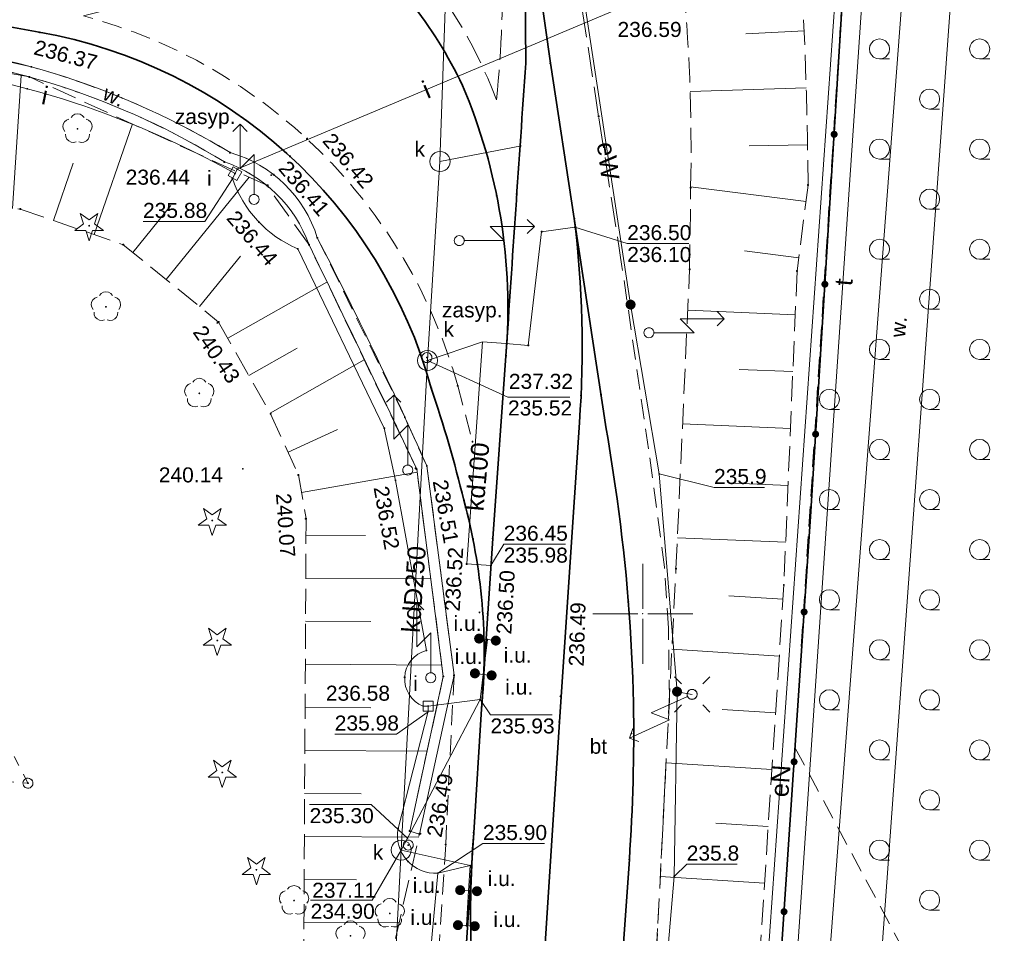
# Model space of a CAD drawing. Header units: metres. Extents: x 6603648 to 6604252, y 5739748 to 5740166.
# Tile 108 of 114: x 6604169 to 6604218, y 5739984 to 5740030. Entities that reach past the tile are written whole.
import ezdxf
from ezdxf.enums import TextEntityAlignment as Align

# ---------------------------------------------------------------- set-up
doc = ezdxf.new("R2010")
doc.units = ezdxf.units.M
doc.header["$PDSIZE"] = 0.75
for name, pattern in [('ARK_LIN', [50, 50, 0]), ('PRZER1-1', [1, 0.5, -0.5]), ('PRZER2-1', [1.5, 1, -0.5]), ('PRZER2_5-1', [1.75, 1.25, -0.5]), ('PRZER3-1', [2, 1.5, -0.5])]:
    doc.linetypes.add(name, pattern=pattern)
doc.layers.get('0').update_dxf_attribs({"linetype": 'CONTINUOUS'})
for name, color, linetype, lineweight, true_color in [('GEPPGD', 7, 'CONTINUOUS', 18, 0x008000), ('GESDZI', 7, 'CONTINUOUS', 18, 0x008000), ('GSLKOG', 7, 'CONTINUOUS', 35, 0x0a0909), ('GSLKOU', 7, 'CONTINUOUS', 18, 0x0a0909), ('GSLTTR', 7, 'CONTINUOUS', 35, 0x0a0909), ('GSPPRB', 7, 'CONTINUOUS', 18, 0x0a0909), ('GSPRDI', 7, 'CONTINUOUS', 18, 0x008000), ('GSPRDL', 7, 'CONTINUOUS', 18, 0x008000), ('GSPWPS', 7, 'CONTINUOUS', 13, 0x0a0909), ('GSPWPS_O', 7, 'CONTINUOUS', 13, 0x0a0909), ('GSSINN', 7, 'CONTINUOUS', 18, 0x0a0909), ('GSSINN_O', 7, 'CONTINUOUS', 18, 0x0a0909), ('GSSLZK', 7, 'CONTINUOUS', 18, 0x0a0909), ('GSSPDR', 7, 'CONTINUOUS', 18, 0x0a0909), ('GSSPDR_O', 7, 'CONTINUOUS', 18, 0x0a0909), ('GSSZSN', 7, 'CONTINUOUS', 18, 0x0a0909), ('GULENN', 1, 'CONTINUOUS', 18, 0xff0000), ('GULENN_O', 1, 'CONTINUOUS', 18, 0xff0000), ('GULEWN', 1, 'CONTINUOUS', 18, 0xff0000), ('GULEWN_O', 1, 'CONTINUOUS', 18, 0xff0000), ('GULIPR', 7, 'CONTINUOUS', 18, 0x0a0909), ('GULIPR_O', 7, 'CONTINUOUS', 18, 0x0a0909), ('GULKDP', 7, 'CONTINUOUS', 18, 0x803300), ('GULKDP_O', 7, 'CONTINUOUS', 18, 0x803300), ('GULTPR', 7, 'CONTINUOUS', 18, 0xff9100), ('GULTPR_O', 7, 'CONTINUOUS', 18, 0xff9100), ('GUPISL', 7, 'CONTINUOUS', 18, 0x0a0909), ('GUPIWZ', 7, 'CONTINUOUS', 18, 0x0a0909), ('GUPIWZ_O', 7, 'CONTINUOUS', 18, 0x0a0909), ('GUPKSD', 7, 'CONTINUOUS', 18, 0x803300), ('GUPKSD_O', 7, 'CONTINUOUS', 18, 0x803300), ('GUPKWZ', 7, 'CONTINUOUS', 18, 0x0a0909), ('GUPKWZ_O', 7, 'CONTINUOUS', 18, 0x0a0909), ('GUSISL', 7, 'CONTINUOUS', 18, 0x0a0909)]:
    doc.layers.add(name, color=color, linetype=linetype, lineweight=lineweight, true_color=true_color)
for name, color, linetype, true_color in [('GUPESH', 1, 'CONTINUOUS', 0xff0000), ('GUPESH_O', 1, 'CONTINUOUS', 0xff0000), ('GUPEUI', 7, 'CONTINUOUS', 0x0a0909), ('GUPISH', 7, 'CONTINUOUS', 0x0a0909), ('GUPISH_O', 7, 'CONTINUOUS', 0x0a0909), ('GUPKSH', 7, 'CONTINUOUS', 0x803300), ('GUPKSH_O', 7, 'CONTINUOUS', 0x803300), ('GUPKUI', 7, 'CONTINUOUS', 0x0a0909), ('GUPKUI_O', 7, 'CONTINUOUS', 0x0a0909), ('GUPZSH', 7, 'CONTINUOUS', 0x0a0909)]:
    doc.layers.add(name, color=color, linetype=linetype, true_color=true_color)
doc.layers.add('PKT_ARK', color=7, linetype='ARK_LIN', lineweight=18)
doc.styles.add('Arial', font='arial.ttf')

# ---------------------------------------------------------------- blocks, each defined once
blk = doc.blocks.new('GSPPRB0')
at = {"color": 0, "lineweight": 18}
blk.add_lwpolyline([(-0.007955, 0.0225), (0.007955, 0.0225), (0.0225, 0.007955), (0.0225, -0.007955), (0.007955, -0.0225), (-0.007955, -0.0225), (-0.0225, -0.007955), (-0.0225, 0.007955)], close=True, dxfattribs=at)
blk = doc.blocks.new('GUPISL1_5')
at = {"color": 0}
for points in [[(3.396745, 1.05234), (3.75, 0.7), (3.396745, 0.34766)], [(0.25, 0), (2.25, 0), (1.55, 0.7), (3.75, 0.7)]]:
    blk.add_lwpolyline(points, dxfattribs=at)
blk.add_lwpolyline([(0.25, 0), (0.241481, -0.064705), (0.216506, -0.125), (0.176777, -0.176777), (0.125, -0.216506), (0.064705, -0.241481), (0, -0.25), (-0.064705, -0.241481), (-0.125, -0.216506), (-0.176777, -0.176777), (-0.216506, -0.125), (-0.241481, -0.064705), (-0.25, 0), (-0.241481, 0.064705), (-0.216506, 0.125), (-0.176777, 0.176777), (-0.125, 0.216506), (-0.064705, 0.241481), (0, 0.25), (0.064705, 0.241481), (0.125, 0.216506), (0.176777, 0.176777), (0.216506, 0.125), (0.241481, 0.064705)], close=True, dxfattribs=at)
blk = doc.blocks.new('GUPISL1_4')
at = {"color": 0}
blk.add_lwpolyline([(0.25, 0), (0.241481, -0.064705), (0.216506, -0.125), (0.176777, -0.176777), (0.125, -0.216506), (0.064705, -0.241481), (0, -0.25), (-0.064705, -0.241481), (-0.125, -0.216506), (-0.176777, -0.176777), (-0.216506, -0.125), (-0.241481, -0.064705), (-0.25, 0), (-0.241481, 0.064705), (-0.216506, 0.125), (-0.176777, 0.176777), (-0.125, 0.216506), (-0.064705, 0.241481), (0, 0.25), (0.064705, 0.241481), (0.125, 0.216506), (0.176777, 0.176777), (0.216506, 0.125), (0.241481, 0.064705)], close=True, dxfattribs=at)
blk = doc.blocks.new('GUPISL1_10')
at = {"color": 0}
for points in [[(-0.883883, 0.883883), (-0.53033, 0.53033)], [(0.883883, 0.883883), (0.53033, 0.53033)], [(-0.883883, -0.883883), (-0.53033, -0.53033)], [(0.883883, -0.883883), (0.53033, -0.53033)]]:
    blk.add_lwpolyline(points, dxfattribs=at)
blk.add_lwpolyline([(0.25, 0), (0.234922, -0.085505), (0.19151, -0.160697), (0.125, -0.216507), (0.064705, -0.241482), (0, -0.25), (-0.064705, -0.241482), (-0.125, -0.216507), (-0.183262, -0.170042), (-0.225242, -0.10847), (-0.247207, -0.03726), (-0.247207, 0.03726), (-0.225242, 0.10847), (-0.183262, 0.170042), (-0.125, 0.216507), (-0.05563, 0.243732), (0.018682, 0.2493), (0.091335, 0.232718), (0.155872, 0.195458), (0.20656, 0.14083), (0.238893, 0.07369)], close=True, dxfattribs=at)
blk = doc.blocks.new('GUPESH1')
blk.add_hatch(color=0).paths.add_polyline_path([(0, 0.045), (-0.011647, 0.043467), (-0.0225, 0.038971), (-0.03182, 0.03182), (-0.038971, 0.0225), (-0.043467, 0.011647), (-0.045, 0), (-0.043467, -0.011647), (-0.038971, -0.0225), (-0.03182, -0.03182), (-0.0225, -0.038971), (-0.011647, -0.043467), (0, -0.045), (0.011647, -0.043467), (0.0225, -0.038971), (0.03182, -0.03182), (0.038971, -0.0225), (0.043467, -0.011647), (0.045, 0), (0.043467, 0.011647), (0.038971, 0.0225), (0.03182, 0.03182), (0.0225, 0.038971), (0.011647, 0.043467)])
blk = doc.blocks.new('GUPEUI1')
blk.add_hatch(color=0).paths.add_polyline_path([(0, 0.25), (-0.064705, 0.241481), (-0.125, 0.216506), (-0.176777, 0.176777), (-0.216506, 0.125), (-0.241481, 0.064705), (-0.25, 0), (-0.241481, -0.064705), (-0.216506, -0.125), (-0.176777, -0.176777), (-0.125, -0.216506), (-0.064705, -0.241481), (0, -0.25), (0.064705, -0.241481), (0.125, -0.216506), (0.176777, -0.176777), (0.216506, -0.125), (0.241481, -0.064705), (0.25, 0), (0.241481, 0.064705), (0.216506, 0.125), (0.176777, 0.176777), (0.125, 0.216506), (0.064705, 0.241481)])
blk = doc.blocks.new('GUPKSD1_1')
at = {"color": 0}
blk.add_lwpolyline([(0.5, 0), (0.482963, -0.12941), (0.433013, -0.25), (0.353553, -0.353553), (0.25, -0.433013), (0.12941, -0.482963), (0, -0.5), (-0.12941, -0.482963), (-0.25, -0.433013), (-0.353553, -0.353553), (-0.433013, -0.25), (-0.482963, -0.12941), (-0.5, 0), (-0.482963, 0.12941), (-0.433013, 0.25), (-0.353553, 0.353553), (-0.25, 0.433013), (-0.12941, 0.482963), (0, 0.5), (0.12941, 0.482963), (0.25, 0.433013), (0.353553, 0.353553), (0.433013, 0.25), (0.482963, 0.12941)], close=True, dxfattribs=at)
blk = doc.blocks.new('GUPKWZ1_1')
at = {"color": 0}
blk.add_lwpolyline([(0.25, 0), (0.241481, -0.064705), (0.216506, -0.125), (0.176777, -0.176777), (0.125, -0.216506), (0.064705, -0.241481), (0, -0.25), (-0.064705, -0.241481), (-0.125, -0.216506), (-0.176777, -0.176777), (-0.216506, -0.125), (-0.241481, -0.064705), (-0.25, 0), (-0.241481, 0.064705), (-0.216506, 0.125), (-0.176777, 0.176777), (-0.125, 0.216506), (-0.064705, 0.241481), (0, 0.25), (0.064705, 0.241481), (0.125, 0.216506), (0.176777, 0.176777), (0.216506, 0.125), (0.241481, 0.064705)], close=True, dxfattribs=at)
blk = doc.blocks.new('GSPRDI1')
blk.add_hatch(color=0).paths.add_polyline_path([(-0.045, 0), (-0.042798, -0.013906), (-0.036406, -0.02645), (-0.02645, -0.036406), (-0.013906, -0.042798), (0, -0.045), (0.013906, -0.042798), (0.02645, -0.036406), (0.036406, -0.02645), (0.042798, -0.013906), (0.045, 0), (0.042798, 0.013906), (0.036406, 0.02645), (0.02645, 0.036406), (0.013906, 0.042798), (0, 0.045), (-0.013906, 0.042798), (-0.02645, 0.036406), (-0.036406, 0.02645), (-0.042798, 0.013906)])
at = {"color": 0}
blk.add_lwpolyline([(0.088531, -0.272471), (-0.231778, -0.713338), (-0.231778, -0.168396), (-0.750048, 0), (-0.231778, 0.168396), (-0.231778, 0.713338), (0.088531, 0.272471), (0.606801, 0.440867), (0.286493, 0), (0.606801, -0.440867)], close=True, dxfattribs=at)
blk = doc.blocks.new('GSPWPS1')
blk.add_hatch(color=0).paths.add_polyline_path([(0, 0.045), (-0.011647, 0.043467), (-0.0225, 0.038971), (-0.03182, 0.03182), (-0.038971, 0.0225), (-0.043467, 0.011647), (-0.045, 0), (-0.043467, -0.011647), (-0.038971, -0.0225), (-0.03182, -0.03182), (-0.0225, -0.038971), (-0.011647, -0.043467), (0, -0.045), (0.011647, -0.043467), (0.0225, -0.038971), (0.03182, -0.03182), (0.038971, -0.0225), (0.043467, -0.011647), (0.045, 0), (0.043467, 0.011647), (0.038971, 0.0225), (0.03182, 0.03182), (0.0225, 0.038971), (0.011647, 0.043467)])
blk = doc.blocks.new('GUPKSH1')
blk.add_hatch(color=0).paths.add_polyline_path([(0, 0.045), (-0.011647, 0.043467), (-0.0225, 0.038971), (-0.03182, 0.03182), (-0.038971, 0.0225), (-0.043467, 0.011647), (-0.045, 0), (-0.043467, -0.011647), (-0.038971, -0.0225), (-0.03182, -0.03182), (-0.0225, -0.038971), (-0.011647, -0.043467), (0, -0.045), (0.011647, -0.043467), (0.0225, -0.038971), (0.03182, -0.03182), (0.038971, -0.0225), (0.043467, -0.011647), (0.045, 0), (0.043467, 0.011647), (0.038971, 0.0225), (0.03182, 0.03182), (0.0225, 0.038971), (0.011647, 0.043467)])
blk = doc.blocks.new('GUPISH1')
blk.add_hatch(color=0).paths.add_polyline_path([(0, 0.045), (-0.011647, 0.043467), (-0.0225, 0.038971), (-0.03182, 0.03182), (-0.038971, 0.0225), (-0.043467, 0.011647), (-0.045, 0), (-0.043467, -0.011647), (-0.038971, -0.0225), (-0.03182, -0.03182), (-0.0225, -0.038971), (-0.011647, -0.043467), (0, -0.045), (0.011647, -0.043467), (0.0225, -0.038971), (0.03182, -0.03182), (0.038971, -0.0225), (0.043467, -0.011647), (0.045, 0), (0.043467, 0.011647), (0.038971, 0.0225), (0.03182, 0.03182), (0.0225, 0.038971), (0.011647, 0.043467)])
blk = doc.blocks.new('GUPIWZ1_2')
at = {"color": 0}
blk.add_lwpolyline([(-0.25, 0.25), (-0.25, -0.25), (0.25, -0.25), (0.25, 0.25)], close=True, dxfattribs=at)
blk = doc.blocks.new('GUPKUI1')
blk.add_hatch(color=0).paths.add_polyline_path([(0, 0.25), (-0.064705, 0.241481), (-0.125, 0.216506), (-0.176777, 0.176777), (-0.216506, 0.125), (-0.241481, 0.064705), (-0.25, 0), (-0.241481, -0.064705), (-0.216506, -0.125), (-0.176777, -0.176777), (-0.125, -0.216506), (-0.064705, -0.241481), (0, -0.25), (0.064705, -0.241481), (0.125, -0.216506), (0.176777, -0.176777), (0.216506, -0.125), (0.241481, -0.064705), (0.25, 0), (0.241481, 0.064705), (0.216506, 0.125), (0.176777, 0.176777), (0.125, 0.216506), (0.064705, 0.241481)])
blk = doc.blocks.new('GEPPGD1_2')
blk.add_hatch(color=0).paths.add_polyline_path([(-0.045, 0), (-0.042798, -0.013906), (-0.036406, -0.02645), (-0.02645, -0.036406), (-0.013906, -0.042798), (0, -0.045), (0.013906, -0.042798), (0.02645, -0.036406), (0.036406, -0.02645), (0.042798, -0.013906), (0.045, 0), (0.042798, 0.013906), (0.036406, 0.02645), (0.02645, 0.036406), (0.013906, 0.042798), (0, 0.045), (-0.013906, 0.042798), (-0.02645, 0.036406), (-0.036406, 0.02645), (-0.042798, 0.013906)])
blk = doc.blocks.new('GUPZSH1')
blk.add_hatch(color=0).paths.add_polyline_path([(0, 0.045), (-0.011647, 0.043467), (-0.0225, 0.038971), (-0.03182, 0.03182), (-0.038971, 0.0225), (-0.043467, 0.011647), (-0.045, 0), (-0.043467, -0.011647), (-0.038971, -0.0225), (-0.03182, -0.03182), (-0.0225, -0.038971), (-0.011647, -0.043467), (0, -0.045), (0.011647, -0.043467), (0.0225, -0.038971), (0.03182, -0.03182), (0.038971, -0.0225), (0.043467, -0.011647), (0.045, 0), (0.043467, 0.011647), (0.038971, 0.0225), (0.03182, 0.03182), (0.0225, 0.038971), (0.011647, 0.043467)])
blk = doc.blocks.new('GSPRDL1')
blk.add_hatch(color=0).paths.add_polyline_path([(-0.045, 0), (-0.042798, -0.013906), (-0.036406, -0.02645), (-0.02645, -0.036406), (-0.013906, -0.042798), (0, -0.045), (0.013906, -0.042798), (0.02645, -0.036406), (0.036406, -0.02645), (0.042798, -0.013906), (0.045, 0), (0.042798, 0.013906), (0.036406, 0.02645), (0.02645, 0.036406), (0.013906, 0.042798), (0, 0.045), (-0.013906, 0.042798), (-0.02645, 0.036406), (-0.036406, 0.02645), (-0.042798, 0.013906)])
at = {"color": 0}
for points in [[(-0.646351, 0.068773), (-0.677512, 0.194901), (-0.663766, 0.324092), (-0.606763, 0.440839), (-0.513345, 0.531129), (-0.394725, 0.584125), (-0.265141, 0.593465)], [(-0.134326, 0.635969), (-0.024001, 0.70458), (0.103115, 0.731429), (0.231763, 0.713292), (0.346501, 0.652348), (0.433559, 0.55591), (0.482485, 0.435555)], [(0.563333, 0.324277), (0.662679, 0.240553), (0.727494, 0.127956), (0.75, 0), (0.727494, -0.127956), (0.662679, -0.240553), (0.563333, -0.324277)], [(-0.265141, -0.593465), (-0.394725, -0.584125), (-0.513345, -0.531129), (-0.606763, -0.440839), (-0.663766, -0.324092), (-0.677512, -0.194901), (-0.646351, -0.068773)], [(0.482485, -0.435555), (0.433559, -0.55591), (0.346501, -0.652348), (0.231763, -0.713292), (0.103115, -0.731429), (-0.024001, -0.70458), (-0.134326, -0.635969)]]:
    blk.add_lwpolyline(points, dxfattribs=at)
blk = doc.blocks.new('GSLKOG2')
blk.add_hatch(color=0).paths.add_polyline_path([(0, 0.175), (-0.045293, 0.169037), (-0.0875, 0.151554), (-0.123744, 0.123744), (-0.151554, 0.0875), (-0.169037, 0.045293), (-0.175, 0), (-0.169037, -0.045293), (-0.151554, -0.0875), (-0.123744, -0.123744), (-0.0875, -0.151554), (-0.045293, -0.169037), (0, -0.175), (0.045293, -0.169037), (0.0875, -0.151554), (0.123744, -0.123744), (0.151554, -0.0875), (0.169037, -0.045293), (0.175, 0), (0.169037, 0.045293), (0.151554, 0.0875), (0.123744, 0.123744), (0.0875, 0.151554), (0.045293, 0.169037)])
blk = doc.blocks.new('GUSISL2_1')
at = {"color": 0}
blk.add_lwpolyline([(0.25, 0), (0.241481, -0.064705), (0.216506, -0.125), (0.176777, -0.176777), (0.125, -0.216506), (0.064705, -0.241481), (0, -0.25), (-0.064705, -0.241481), (-0.125, -0.216506), (-0.176777, -0.176777), (-0.216506, -0.125), (-0.241481, -0.064705), (-0.25, 0), (-0.241481, 0.064705), (-0.216506, 0.125), (-0.176777, 0.176777), (-0.125, 0.216506), (-0.064705, 0.241481), (0, 0.25), (0.064705, 0.241481), (0.125, 0.216506), (0.176777, 0.176777), (0.216506, 0.125), (0.241481, 0.064705)], close=True, dxfattribs=at)
blk = doc.blocks.new('GSSLZK1')
at = {"color": 0}
blk.add_lwpolyline([(0.5, 0), (0.475528, -0.154508), (0.404508, -0.293893), (0.293893, -0.404508), (0.154508, -0.475528), (0, -0.5), (-0.154508, -0.475528), (-0.293893, -0.404508), (-0.404508, -0.293893), (-0.475528, -0.154508), (-0.5, 0), (-0.475528, 0.154508), (-0.404508, 0.293893), (-0.293893, 0.404508), (-0.154508, 0.475528), (0, 0.5), (0.154508, 0.475528), (0.293893, 0.404508), (0.404508, 0.293893), (0.475528, 0.154508)], close=True, dxfattribs=at)
blk.add_lwpolyline([(-0.5, 0), (-0.5, -0.5)], dxfattribs=at)
blk = doc.blocks.new('ASS_SYM', base_point=(826.5, 303.25))
at = {"layer": 'PKT_ARK'}
for p, q in [((826.5, 303.5), (826.5, 305.75)), ((826.25, 303.25), (824, 303.25)), ((826.5, 303), (826.5, 300.75)), ((826.75, 303.25), (829, 303.25))]:
    blk.add_line(p, q, dxfattribs=at)
blk.add_point((826.5, 303.25), dxfattribs=at)
blk.add_point((826.5, 303.25), dxfattribs=at)

msp = doc.modelspace()

# ---------------------------------------------------------------- linework, layer by layer
at = {"layer": 'GESDZI', "color": 96, "linetype": 'Continuous', "lineweight": 18, "true_color": 0x008000}
for p, q in [((6604211.14, 5740049.68), (6604208.38, 5740004.99)), ((6604208.38, 5740004.99), (6604205.71, 5739965.06))]:
    msp.add_line(p, q, dxfattribs=at)
msp.add_lwpolyline([(6604226.418, 5739825.71), (6604205, 5739821.48), (6604196.08, 5739821.95), (6604198.07, 5739851.9), (6604198.87, 5739863.88), (6604199.76, 5739877.24), (6604201.1, 5739896.98), (6604202.44, 5739916.9), (6604203.44, 5739931.58), (6604203.8, 5739936.9), (6604205.14, 5739956.67), (6604205.71, 5739965.06), (6604208.38, 5740004.99), (6604211.14, 5740049.68), (6604225.19, 5740023.63), (6604238.131, 5739999.936)], dxfattribs=at)
at = {"layer": 'GSLKOG', "color": 18, "linetype": 'Continuous', "lineweight": 35, "true_color": 0x0a0909}
msp.add_lwpolyline([(6604183.39, 5740100.7), (6604211.178, 5740050.262), (6604208.392, 5740005.107), (6604205.713, 5739965.146), (6604203.434, 5739931.663), (6604197.296, 5739931.97)], dxfattribs=at)
at = {"layer": 'GSLKOU', "color": 18, "linetype": 'PRZER3-1', "lineweight": 18, "true_color": 0x0a0909}
msp.add_lwpolyline([(6604198.963, 5740017.348), (6604197.794, 5740024.839), (6604195.214, 5740041.771)], dxfattribs=at)
for points in [[(6604187.838, 5740033.491, -0.098068), (6604192.696, 5740025.667)], [(6604192.696, 5740025.667, 0.038275), (6604192.934, 5740033.283)]]:
    msp.add_lwpolyline(points, format="xyb", dxfattribs=at)
at = {"layer": 'GSLTTR', "color": 18, "linetype": 'Continuous', "lineweight": 35, "true_color": 0x0a0909}
for points in [[(6604163.112, 5740041.89, -0.033898), (6604168.458, 5740041.663, -0.073586), (6604174.082, 5740040.625, -0.024521), (6604181.625, 5740036.567, -0.038933), (6604184.877, 5740034.002, -0.119005), (6604191, 5740026.38, -0.122274), (6604193.17, 5740012.89)], [(6604194.078, 5740036.806), (6604194.16, 5740027.49, 0.000995), (6604193.17, 5740012.89)], [(6604158.149, 5740031.111, -0.001138), (6604169.863, 5740029.045, -0.289518), (6604189.444, 5740011.264, -0.020067), (6604191.07, 5740005.67, -0.089469), (6604191.95, 5739995.25)], [(6604196.58, 5740019.74, 0.000769), (6604198.72, 5740005.74, -0.02865), (6604199.54, 5739995.53, -0.020657), (6604199.33, 5739987.73), (6604198.71, 5739978.9), (6604197.66, 5739963.2), (6604196.69, 5739948.38), (6604195.64, 5739932.58), (6604194.62, 5739917.29), (6604189.92, 5739846.31), (6604189.26, 5739836.16)], [(6604196.58, 5740019.74, -0.049076), (6604196.84, 5740009.56), (6604195.84, 5739994.6), (6604194.84, 5739979.14), (6604194.23, 5739970.04), (6604193.62, 5739960.65)], [(6604193.62, 5739960.65, 0.056641), (6604192.91, 5739972.05), (6604192.18, 5739976.33, -0.063481), (6604191.56, 5739989.07)]]:
    msp.add_lwpolyline(points, format="xyb", dxfattribs=at)
for points in [[(6604194.078, 5740036.806), (6604195.39, 5740027.49), (6604196.58, 5740019.74)], [(6604193.17, 5740012.89), (6604192.51, 5740003.76), (6604191.95, 5739995.25)], [(6604191.95, 5739995.25), (6604191.56, 5739989.07)], [(6604179.4, 5739805.9), (6604180.67, 5739825.52), (6604181.36, 5739835.99), (6604182.09, 5739846.88), (6604185.647, 5739902.516), (6604186.9, 5739918.05), (6604187.92, 5739933.43), (6604188.92, 5739948.89), (6604189.91, 5739963.94), (6604190.85, 5739978.36), (6604191.56, 5739989.07)]]:
    msp.add_lwpolyline(points, dxfattribs=at)
at = {"layer": 'GSSINN', "color": 18, "linetype": 'PRZER2-1', "lineweight": 18, "true_color": 0x0a0909}
for points in [[(6604158.364, 5740032.34, 0.095691), (6604169.728, 5740031.808, 0.11826), (6604180.427, 5740036.473), (6604182.712, 5740035.229, -0.120384), (6604172.077, 5740029.855, -0.265825), (6604190.762, 5740011.385), (6604191.498, 5740008.599)], [(6604189.222, 5740007.384), (6604188.123, 5740009.812), (6604183.752, 5740018.776, 0.254349), (6604179.396, 5740023.03, 0.069018), (6604169.478, 5740027.312)]]:
    msp.add_lwpolyline(points, format="xyb", dxfattribs=at)
for points in [[(6604169.478, 5740027.312), (6604165.511, 5740028.191)], [(6604189.222, 5740007.384), (6604190.582, 5739996.929), (6604190.161, 5739988.479), (6604189.409, 5739976.631), (6604200.31, 5739975.805), (6604201.123, 5739991.761), (6604201.332, 5739995.7), (6604201.277, 5739999.277), (6604201.078, 5740002.334), (6604200.287, 5740008.24), (6604198.963, 5740017.348)]]:
    msp.add_lwpolyline(points, dxfattribs=at)
at = {"layer": 'GSSLZK', "color": 18, "linetype": 'PRZER2-1', "lineweight": 18, "true_color": 0x0a0909}
msp.add_lwpolyline([(6604238.135, 5739999.985), (6604234.03, 5740007.662), (6604234.25, 5740007.78), (6604211.178, 5740050.262), (6604207.6, 5739993.329), (6604234.332, 5739943.382)], dxfattribs=at)
at = {"layer": 'GSSPDR', "color": 18, "linetype": 'Continuous', "lineweight": 18, "true_color": 0x0a0909}
msp.add_lwpolyline([(6604184.775, 5740100.886), (6604214.142, 5740046.643), (6604204.522, 5739919.482), (6604208, 5739882.664), (6604209.571, 5739880.554), (6604211.711, 5739882.414), (6604207.316, 5739919.294), (6604216.553, 5740046.807), (6604186.359, 5740101.74)], dxfattribs=at)
msp.add_lwpolyline([(6604184.775, 5740100.886), (6604214.142, 5740046.643), (6604204.522, 5739919.482), (6604208, 5739882.664), (6604209.571, 5739880.554), (6604211.711, 5739882.414), (6604207.316, 5739919.294), (6604216.553, 5740046.807), (6604186.359, 5740101.74)], dxfattribs=at)
msp.add_lwpolyline([(6604146.852, 5740029.339, -0.0749), (6604155.908, 5740029.161, -0.158165), (6604162.101, 5740028.084, -0.119465), (6604179.115, 5740022.564, -0.227871), (6604183.339, 5740018.428, -0.002754), (6604188.715, 5740007.223), (6604190.043, 5739996.868), (6604188.367, 5739989.153), (6604188.85, 5739989.002), (6604190.582, 5739996.929), (6604189.222, 5740007.384, 0.014354), (6604183.752, 5740018.776, 0.254349), (6604179.396, 5740023.03, 0.116692), (6604162.17, 5740028.606, 0.152236), (6604155.927, 5740029.701), (6604152.709, 5740030.067), (6604146.781, 5740029.858)], format="xyb", dxfattribs=at)
at = {"layer": 'GSSZSN', "color": 18, "linetype": 'PRZER2_5-1', "lineweight": 18, "true_color": 0x0a0909}
for points in [[(6604037.319, 5740106.665), (6604055.196, 5740105.081), (6604071.005, 5740104.095), (6604078.357, 5740105.612), (6604080.998, 5740105.388), (6604104.747, 5740103.411), (6604129.626, 5740102.249), (6604150.058, 5740100.705), (6604156.827, 5740100.053), (6604165.873, 5740099.344, -0.07715), (6604179.196, 5740095.371, -0.086132), (6604186.403, 5740091.084, -0.025787), (6604192.315, 5740083.561, -0.090354), (6604204.895, 5740058.288, -0.041119), (6604208.255, 5740021.408), (6604207.704, 5740017.113), (6604207.045, 5740001.44), (6604205.357, 5739975.411)], [(6604200.31, 5739975.805), (6604201.657, 5740002.249), (6604202.338, 5740017.198), (6604202.391, 5740021.274, 0.030141), (6604201.969, 5740032.124, 0.048447), (6604196.604, 5740055.037, 0.157931), (6604186.235, 5740077.685, 0.088608), (6604179.979, 5740083.224, 0.100943), (6604163.705, 5740088.239), (6604155.047, 5740089.58), (6604149.904, 5740090.103), (6604128.57, 5740092.566), (6604104.139, 5740096.179), (6604080.731, 5740097.978), (6604078.231, 5740098.107), (6604071.112, 5740098.748), (6604054.777, 5740100.339), (6604036.908, 5740101.601)], [(6604182.964, 5739963.309), (6604188.85, 5739989.002), (6604188.367, 5739989.153), (6604190.043, 5739996.868), (6604188.715, 5740007.223), (6604183.339, 5740018.428, 0.227871), (6604179.115, 5740022.564, 0.119465), (6604162.101, 5740028.084, 0.158165), (6604155.908, 5740029.161, 0.0749), (6604146.852, 5740029.339, 0.115754), (6604133.339, 5740023.827, 0.277899), (6604130.11, 5740021.242, 0.060732), (6604117.902, 5740004.564), (6604115.759, 5740002.191), (6604115, 5740000.115), (6604103.385, 5739982.779), (6604074.421, 5739939.299), (6604056.603, 5739912.547), (6604042.071, 5739888.561)]]:
    msp.add_lwpolyline(points, format="xyb", dxfattribs=at)
for points in [[(6604182.964, 5739963.309), (6604188.85, 5739989.002), (6604188.367, 5739989.153), (6604190.043, 5739996.868), (6604188.715, 5740007.223), (6604183.339, 5740018.428), (6604181.229, 5740021.396), (6604169.378, 5740026.81), (6604162.101, 5740028.084), (6604158.798, 5740029.158), (6604155.908, 5740029.161), (6604152.679, 5740029.536), (6604146.852, 5740029.339), (6604142.113, 5740028.214), (6604133.339, 5740023.827), (6604131.592, 5740023.152), (6604130.11, 5740021.242), (6604125.116, 5740015.411), (6604117.902, 5740004.564), (6604115.759, 5740002.191), (6604115, 5740000.115), (6604107.549, 5739989.133), (6604103.385, 5739982.779)], [(6604087.762, 5739953.85), (6604111.219, 5739986.176), (6604127.186, 5740009.441), (6604135.47, 5740017.309), (6604143.577, 5740020.052), (6604147.61, 5740020.943), (6604151.546, 5740020.721), (6604153.7, 5740021.555), (6604165.314, 5740020.447), (6604168.92, 5740020.209), (6604174.067, 5740018.432), (6604178.825, 5740014.567), (6604181.418, 5740009.988), (6604182.809, 5740006.935), (6604183.193, 5740004.752), (6604183.062, 5739980.375)]]:
    msp.add_lwpolyline(points, dxfattribs=at)
at = {"layer": 'GSSZSN', "color": 18, "linetype": 'Continuous', "lineweight": 18, "true_color": 0x0a0909}
for points in [[(6604208.054, 5740029.108), (6604205.144, 5740028.965)], [(6604168.53, 5740020.235), (6604168.968, 5740026.882)], [(6604208.154, 5740026.267), (6604202.364, 5740026.076)], [(6604172.612, 5740018.935), (6604174.52, 5740024.461)], [(6604208.222, 5740023.425), (6604205.315, 5740023.376)], [(6604170.581, 5740019.636), (6604171.569, 5740022.497)], [(6604176.207, 5740016.694), (6604180.352, 5740021.797)], [(6604208.15, 5740020.589), (6604202.391, 5740021.327)], [(6604174.539, 5740018.049), (6604176.436, 5740020.384)], [(6604207.788, 5740017.768), (6604205.071, 5740018.117)], [(6604177.874, 5740015.34), (6604179.917, 5740017.854)], [(6604179.28, 5740013.764), (6604184.232, 5740016.568)], [(6604207.613, 5740014.933), (6604202.245, 5740015.158)], [(6604180.338, 5740011.895), (6604182.751, 5740013.261)], [(6604181.397, 5740010.026), (6604186.094, 5740012.685)], [(6604207.493, 5740012.092), (6604204.805, 5740012.205)], [(6604182.291, 5740008.073), (6604184.759, 5740009.198)], [(6604207.374, 5740009.251), (6604201.986, 5740009.478)], [(6604182.965, 5740006.051), (6604188.735, 5740007.065)], [(6604207.254, 5740006.41), (6604204.556, 5740006.524)], [(6604183.189, 5740003.922), (6604186.166, 5740003.906)], [(6604207.135, 5740003.57), (6604201.727, 5740003.797)], [(6604189.418, 5740001.741), (6604183.177, 5740001.774)], [(6604206.999, 5740000.73), (6604204.298, 5740000.905)], [(6604183.166, 5739999.626), (6604186.43, 5739999.609)], [(6604206.815, 5739997.893), (6604201.453, 5739998.241)], [(6604189.969, 5739997.441), (6604183.154, 5739997.478)], [(6604183.143, 5739995.33), (6604186.422, 5739995.312)], [(6604206.631, 5739995.055), (6604203.97, 5739995.228)], [(6604189.235, 5739993.149), (6604183.131, 5739993.182)], [(6604206.447, 5739992.218), (6604201.163, 5739992.561)], [(6604183.119, 5739991.034), (6604185.944, 5739991.018)], [(6604206.263, 5739989.381), (6604203.641, 5739989.551)], [(6604188.817, 5739988.855), (6604183.108, 5739988.886)], [(6604183.096, 5739986.737), (6604185.711, 5739986.723)], [(6604206.079, 5739986.544), (6604200.874, 5739986.881)], [(6604187.834, 5739984.564), (6604183.085, 5739984.589)]]:
    msp.add_lwpolyline(points, dxfattribs=at)
at = {"layer": 'GULENN', "color": 1, "linetype": 'Continuous', "lineweight": 18, "true_color": 0xff0000}
msp.add_lwpolyline([(6604200.274, 5739889.201), (6604199.194, 5739892.66), (6604201.134, 5739916.634), (6604203.846, 5739948.485), (6604204.135, 5739952.531), (6604209.608, 5740030.777), (6604208.542, 5740047.235), (6604207.641, 5740052.258), (6604204.326, 5740061.072), (6604200.84, 5740068.165), (6604188.488, 5740076.383)], dxfattribs=at)
at = {"layer": 'GULEWN', "color": 1, "linetype": 'Continuous', "lineweight": 18, "true_color": 0xff0000}
msp.add_lwpolyline([(6604199.836, 5739963.908), (6604200.869, 5739978.731), (6604201.566, 5739986.887), (6604201.711, 5739996.112), (6604202.464, 5739995.977), (6604201.711, 5739996.112), (6604200.823, 5740006.986), (6604199.393, 5740015.439), (6604196.731, 5740032.979), (6604194.991, 5740042.906), (6604195.872, 5740043.354), (6604195.007, 5740044.127), (6604193.999, 5740052.468), (6604192.413, 5740059.758), (6604191.873, 5740063.228), (6604191.666, 5740067.055), (6604190.202, 5740070.246), (6604187.593, 5740074.645), (6604188.488, 5740076.383)], dxfattribs=at)
at = {"layer": 'GULIPR', "color": 18, "linetype": 'Continuous', "lineweight": 18, "true_color": 0x0a0909}
for points in [[(6604190.327, 5740060.516), (6604192.83, 5740060.897), (6604196.647, 5740043.61), (6604198.841, 5740030.52), (6604198.871, 5740030.222), (6604198.628, 5740030.146), (6604179.757, 5740022.198), (6604179.643, 5740021.98)], [(6604191.886, 5739995.725), (6604189.287, 5739995.393)], [(6604191.382, 5739987.433), (6604189.77, 5739987.051)]]:
    msp.add_lwpolyline(points, dxfattribs=at)
for points in [[(6604179.643, 5740021.98, 0.105233), (6604161.821, 5740027.559, -0.661429), (6604158.546, 5740028.508), (6604158.571, 5740028.749), (6604156.3, 5740029.058)], [(6604193.601, 5739961.122), (6604188.137, 5739961.733), (6604188.808, 5739976.669), (6604189.77, 5739987.051, -0.487917), (6604187.785, 5739989.281), (6604189.283, 5739995.137), (6604189.287, 5739995.393), (6604189.037, 5739995.388, -0.720848), (6604189.197, 5739998.171), (6604187.656, 5740006.662), (6604187.094, 5740009.271), (6604182.773, 5740018.227, -0.214943), (6604179.51, 5740021.744), (6604179.643, 5740021.98)]]:
    msp.add_lwpolyline(points, format="xyb", dxfattribs=at)
at = {"layer": 'GULKDP', "color": 36, "linetype": 'Continuous', "lineweight": 18, "true_color": 0x803300}
for points in [[(6604190.309, 5740034.971), (6604189.877, 5740022.58), (6604189.246, 5740012.645), (6604187.946, 5739988.204), (6604187.099, 5739972.32)], [(6604193.943, 5740023.361), (6604189.877, 5740022.58)], [(6604189.246, 5740012.645), (6604191.998, 5740013.581), (6604193.16, 5740013.494), (6604194.282, 5740013.406), (6604194.949, 5740019.081), (6604196.605, 5740019.304)], [(6604191.998, 5740013.581), (6604191.211, 5740002.492), (6604192.423, 5740002.407)], [(6604187.946, 5739988.204), (6604188.256, 5739988.796), (6604191.886, 5739995.725), (6604192.037, 5739996.975), (6604192.247, 5739998.712)], [(6604192.664, 5739998.662), (6604192.247, 5739998.712), (6604191.83, 5739998.763)], [(6604192.454, 5739996.925), (6604192.037, 5739996.975), (6604191.62, 5739997.026)], [(6604191.193, 5739984.428), (6604191.303, 5739986.175), (6604191.382, 5739987.433), (6604187.946, 5739988.204)], [(6604191.722, 5739986.149), (6604191.303, 5739986.175), (6604190.884, 5739986.202)], [(6604191.612, 5739984.402), (6604191.193, 5739984.428), (6604190.773, 5739984.455)]]:
    msp.add_lwpolyline(points, dxfattribs=at)
at = {"layer": 'GULTPR', "color": 30, "linetype": 'Continuous', "lineweight": 18, "true_color": 0xff9100}
msp.add_lwpolyline([(6604211.69, 5740041.558), (6604207.575, 5739980.936)], dxfattribs=at)
at = {"layer": 'GUPESH_O', "color": 1, "linetype": 'Continuous', "lineweight": 13, "true_color": 0xff0000, "flags": 128}
for points in [[(6604200.823, 5740006.986), (6604203.558, 5740006.308), (6604206.078, 5740006.308)], [(6604201.566, 5739986.887), (6604202.194, 5739987.503), (6604204.714, 5739987.503)]]:
    msp.add_lwpolyline(points, dxfattribs=at)
at = {"layer": 'GUPISH_O', "color": 18, "linetype": 'Continuous', "lineweight": 13, "true_color": 0x0a0909, "flags": 128}
for points in [[(6604179.511, 5740021.712), (6604178.131, 5740019.596), (6604175.051, 5740019.596)], [(6604189.283, 5739995.106), (6604187.703, 5739993.998), (6604184.623, 5739993.998)], [(6604192.019, 5739988.532), (6604189.77, 5739987.051)], [(6604195.099, 5739988.532), (6604195.099, 5739988.532), (6604192.019, 5739988.532)]]:
    msp.add_lwpolyline(points, dxfattribs=at)
at = {"layer": 'GUPKSH_O', "color": 36, "linetype": 'Continuous', "lineweight": 13, "true_color": 0x803300, "flags": 128}
for points in [[(6604196.605, 5740019.304), (6604199.222, 5740018.487), (6604202.302, 5740018.487)], [(6604193.272, 5740010.826), (6604189.246, 5740012.645)], [(6604196.352, 5740010.826), (6604196.352, 5740010.826), (6604193.272, 5740010.826)], [(6604193.056, 5740003.477), (6604192.423, 5740002.407)], [(6604193.056, 5740003.477), (6604196.136, 5740003.477)], [(6604191.886, 5739995.725), (6604192.397, 5739994.948), (6604195.477, 5739994.948)], [(6604188.256, 5739988.796), (6604186.447, 5739990.47), (6604183.367, 5739990.47)], [(6604187.946, 5739988.204), (6604186.497, 5739985.694), (6604183.417, 5739985.694)]]:
    msp.add_lwpolyline(points, dxfattribs=at)
at = {"layer": 'GUSISL', "color": 18, "linetype": 'PRZER1-1', "lineweight": 18, "true_color": 0x0a0909}
msp.add_lwpolyline([(6604169.305, 5739991.541), (6604167.847, 5739994.403), (6604166.11, 5739991.747)], close=True, dxfattribs=at)

# ---------------------------------------------------------------- block references
at = {"layer": 'GEPPGD', "color": 96, "linetype": 'Continuous', "lineweight": 18, "true_color": 0x008000, "rotation": 90}
msp.add_blockref('GEPPGD1_2', (6604208.38, 5740004.99), dxfattribs=at)
at = {"layer": 'GSLKOG', "color": 18, "linetype": 'Continuous', "lineweight": 35, "true_color": 0x0a0909}
for p, rotation in [((6604209.554, 5740023.942), 266.4702746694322), ((6604209.554, 5740023.942), 266.4702746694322), ((6604209.092, 5740016.456), 266.4702746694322), ((6604209.092, 5740016.456), 266.4702746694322), ((6604208.63, 5740008.97), 266.4702746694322), ((6604208.63, 5740008.97), 266.4702746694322), ((6604208.056, 5740000.093), 266.1641313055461), ((6604208.056, 5740000.093), 266.1641313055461), ((6604207.554, 5739992.61), 266.1641313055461), ((6604207.554, 5739992.61), 266.1641313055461), ((6604207.053, 5739985.126), 266.1641313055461), ((6604207.053, 5739985.126), 266.1641313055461)]:
    msp.add_blockref('GSLKOG2', p, dxfattribs=dict(at, rotation=rotation))
at = {"layer": 'GSPPRB', "color": 18, "linetype": 'Continuous', "lineweight": 18, "true_color": 0x0a0909, "rotation": 90}
for p in [(6604169.863, 5740029.045), (6604169.478, 5740027.312), (6604194.16, 5740027.49), (6604195.39, 5740027.49), (6604169.378, 5740026.81), (6604191, 5740026.38), (6604197.794, 5740024.839), (6604183.243, 5740023.707), (6604179.396, 5740023.03), (6604179.115, 5740022.564), (6604182.39, 5740022.84), (6604181.568, 5740021.933), (6604181.229, 5740021.396), (6604208.255, 5740021.408), (6604193.71, 5740020.96), (6604202.391, 5740021.274), (6604192.71, 5740020.87), (6604168.92, 5740020.209), (6604180.836, 5740019.558), (6604196.58, 5740019.74), (6604194.949, 5740019.081), (6604183.752, 5740018.776), (6604174.067, 5740018.432), (6604183.339, 5740018.428), (6604202.338, 5740017.198), (6604207.704, 5740017.113), (6604178.825, 5740014.567), (6604194.282, 5740013.406), (6604193.17, 5740012.89), (6604189.444, 5740011.264), (6604190.762, 5740011.385), (6604196.92, 5740010.9), (6604197.92, 5740010.94), (6604181.418, 5740009.988), (6604188.123, 5740009.812), (6604187.094, 5740009.271), (6604187.681, 5740009.403), (6604196.84, 5740009.56), (6604191.498, 5740008.599), (6604188.715, 5740007.223), (6604189.222, 5740007.384), (6604182.809, 5740006.935), (6604191.07, 5740005.67), (6604198.72, 5740005.74), (6604183.193, 5740004.752), (6604208.392, 5740005.107), (6604191.52, 5740003.74), (6604192.51, 5740003.76), (6604191.211, 5740002.492), (6604201.657, 5740002.249), (6604207.045, 5740001.44), (6604199.28, 5740000.6), (6604188.113, 5739996.829), (6604190.043, 5739996.868), (6604190.582, 5739996.929), (6604199.54, 5739995.53), (6604191.95, 5739995.25), (6604195.84, 5739994.6), (6604199.437, 5739994.024), (6604169.305, 5739991.541), (6604199.49, 5739990.81), (6604187.785, 5739989.281), (6604188.367, 5739989.153), (6604188.85, 5739989.002), (6604191.56, 5739989.07), (6604190.161, 5739988.479), (6604188.279, 5739987.632), (6604199.33, 5739987.73)]:
    msp.add_blockref('GSPPRB0', p, dxfattribs=at)
at = {"layer": 'GSPRDI', "color": 96, "linetype": 'Continuous', "lineweight": 18, "true_color": 0x008000, "rotation": 90}
for p in [(6604172.36, 5740019.38), (6604178.51, 5740004.66), (6604178.76, 5739998.67), (6604179.01, 5739992.08), (6604180.71, 5739987.22)]:
    msp.add_blockref('GSPRDI1', p, dxfattribs=at)
at = {"layer": 'GSPRDL', "color": 96, "linetype": 'Continuous', "lineweight": 18, "true_color": 0x008000, "rotation": 90}
for p in [(6604171.78, 5740024.22), (6604173.2, 5740015.33), (6604177.86, 5740011.01), (6604182.59, 5739985.68), (6604187.37, 5739985.04), (6604185.41, 5739983.92)]:
    msp.add_blockref('GSPRDL1', p, dxfattribs=at)
at = {"layer": 'GSPWPS', "color": 18, "linetype": 'Continuous', "lineweight": 13, "true_color": 0x0a0909, "rotation": 90}
for p in [(6604169.899, 5740029.025), (6604183.25, 5740023.738), (6604181.453, 5740021.906), (6604181.284, 5740021.4), (6604178.762, 5740014.524), (6604180.033, 5740007.238), (6604188.65, 5740007.265), (6604189.223, 5740007.384), (6604183.165, 5740004.748), (6604191.85, 5740000.072), (6604192.246, 5740000.008), (6604195.887, 5739995.878), (6604188.908, 5739989.021)]:
    msp.add_blockref('GSPWPS1', p, dxfattribs=at)
at = {"layer": 'GSSLZK', "color": 18, "linetype": 'Continuous', "lineweight": 18, "true_color": 0x0a0909, "rotation": 90}
for p in [(6604211.819, 5740028.205), (6604216.819, 5740028.205), (6604214.319, 5740025.705), (6604211.819, 5740023.205), (6604216.819, 5740023.205), (6604214.319, 5740020.705), (6604211.819, 5740018.205), (6604216.819, 5740018.205), (6604214.319, 5740015.705), (6604211.819, 5740013.205), (6604216.819, 5740013.205), (6604209.319, 5740010.705), (6604214.319, 5740010.705), (6604211.819, 5740008.205), (6604216.819, 5740008.205), (6604209.319, 5740005.705), (6604214.319, 5740005.705), (6604211.819, 5740003.205), (6604216.819, 5740003.205), (6604209.319, 5740000.705), (6604214.319, 5740000.705), (6604211.819, 5739998.205), (6604216.819, 5739998.205), (6604209.319, 5739995.705), (6604214.319, 5739995.705), (6604211.819, 5739993.205), (6604216.819, 5739993.205), (6604214.319, 5739990.705), (6604211.819, 5739988.205), (6604216.819, 5739988.205), (6604214.319, 5739985.705)]:
    msp.add_blockref('GSSLZK1', p, dxfattribs=at)
at = {"layer": 'GUPESH', "color": 1, "linetype": 'Continuous', "lineweight": 5, "true_color": 0xff0000, "rotation": 90}
for p in [(6604200.823, 5740006.986), (6604201.566, 5739986.887)]:
    msp.add_blockref('GUPESH1', p, dxfattribs=at)
at = {"layer": 'GUPEUI', "color": 18, "linetype": 'Continuous', "lineweight": 5, "true_color": 0x0a0909, "rotation": 90}
for p in [(6604199.393, 5740015.439), (6604201.711, 5739996.112)]:
    msp.add_blockref('GUPEUI1', p, dxfattribs=at)
at = {"layer": 'GUPISH', "color": 18, "linetype": 'Continuous', "lineweight": 5, "true_color": 0x0a0909, "rotation": 90}
for p in [(6604169.27, 5740026.218), (6604179.643, 5740021.98), (6604179.757, 5740022.198), (6604179.51, 5740021.744), (6604182.773, 5740018.227), (6604187.656, 5740006.662), (6604189.197, 5739998.171), (6604189.037, 5739995.388), (6604189.287, 5739995.393), (6604191.886, 5739995.725), (6604189.283, 5739995.137), (6604189.77, 5739987.051), (6604191.382, 5739987.433)]:
    msp.add_blockref('GUPISH1', p, dxfattribs=at)
at = {"layer": 'GUPISL', "color": 18, "linetype": 'Continuous', "lineweight": 18, "true_color": 0x0a0909}
for name, p, rotation in [('GUPISL1_5', (6604180.593, 5740020.693), 90), ('GUPISL1_5', (6604190.837, 5740018.638), 359.9999974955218), ('GUPISL1_5', (6604200.311, 5740014.037), 359.9999974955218), ('GUPISL1_5', (6604188.266, 5740007.174), 90), ('GUPISL1_5', (6604189.414, 5739996.805), 90), ('GUPISL1_10', (6604202.464, 5739995.977), 90), ('GUPISL1_5', (6604202.464, 5739995.977), 204.2517061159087), ('GUPISL1_4', (6604202.464, 5739995.977), 90)]:
    msp.add_blockref(name, p, dxfattribs=dict(at, rotation=rotation))
at = {"layer": 'GUPIWZ', "color": 18, "linetype": 'Continuous', "lineweight": 18, "true_color": 0x0a0909}
for p, rotation in [((6604179.643, 5740021.98), 330.7730374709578), ((6604189.287, 5739995.393), 90)]:
    msp.add_blockref('GUPIWZ1_2', p, dxfattribs=dict(at, rotation=rotation))
at = {"layer": 'GUPKSD', "color": 36, "linetype": 'Continuous', "lineweight": 18, "true_color": 0x803300, "rotation": 90}
for p in [(6604189.877, 5740022.58), (6604189.246, 5740012.645), (6604187.946, 5739988.204)]:
    msp.add_blockref('GUPKSD1_1', p, dxfattribs=at)
at = {"layer": 'GUPKSH', "color": 36, "linetype": 'Continuous', "lineweight": 5, "true_color": 0x803300, "rotation": 90}
for p in [(6604196.605, 5740019.304), (6604189.223, 5740012.795), (6604189.246, 5740012.645), (6604192.423, 5740002.407), (6604192.247, 5739998.712), (6604191.886, 5739995.725), (6604188.256, 5739988.796), (6604188.291, 5739988.451), (6604187.946, 5739988.204), (6604191.382, 5739987.433), (6604191.193, 5739984.428)]:
    msp.add_blockref('GUPKSH1', p, dxfattribs=at)
at = {"layer": 'GUPKUI', "color": 18, "linetype": 'Continuous', "lineweight": 5, "true_color": 0x0a0909, "rotation": 90}
for p in [(6604191.83, 5739998.763), (6604192.664, 5739998.662), (6604191.62, 5739997.026), (6604192.454, 5739996.925), (6604190.884, 5739986.202), (6604191.722, 5739986.149), (6604190.773, 5739984.455), (6604191.612, 5739984.402)]:
    msp.add_blockref('GUPKUI1', p, dxfattribs=at)
at = {"layer": 'GUPKWZ', "color": 18, "linetype": 'Continuous', "lineweight": 18, "true_color": 0x0a0909, "rotation": 90}
for p in [(6604189.223, 5740012.795), (6604188.291, 5739988.451)]:
    msp.add_blockref('GUPKWZ1_1', p, dxfattribs=at)
at = {"layer": 'GUPZSH', "color": 18, "linetype": 'Continuous', "lineweight": 5, "true_color": 0x0a0909, "rotation": 90}
msp.add_blockref('GUPZSH1', (6604187.785, 5739989.281), dxfattribs=at)
at = {"layer": 'GUSISL', "color": 18, "linetype": 'Continuous', "lineweight": 18, "true_color": 0x0a0909}
for rotation in [236.6533195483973, 116.9963036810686, 356.310335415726]:
    msp.add_blockref('GUSISL2_1', (6604169.305, 5739991.541), dxfattribs=dict(at, rotation=rotation))
at = {"layer": 'PKT_ARK', "linetype": 'Continuous'}
msp.add_blockref('ASS_SYM', (6604200, 5740000), dxfattribs=at)

# ---------------------------------------------------------------- texts
at = {"layer": 'GSPWPS_O', "color": 18, "linetype": 'Continuous', "lineweight": 0, "true_color": 0x0a0909, "style": 'Arial'}
for s, rotation, p in [('236.37', 345.4323, (6604169.544, 5740027.948)), ('236.42', 310.6705, (6604183.968, 5740023.597)), ('236.41', 310.6705, (6604181.765, 5740022.215)), ('236.44', 310.6705, (6604179.178, 5740019.731)), ('240.43', 304.634, (6604177.507, 5740014.062)), ('240.14', 360, (6604175.838, 5740006.562)), ('236.51', 280.23, (6604189.509, 5740006.621)), ('236.52', 280.23, (6604186.557, 5740006.304)), ('236.52', 86.7635, (6604190.859, 5740000.107)), ('236.50', 86.7635, (6604193.435, 5739998.957)), ('236.49', 88.2811, (6604197.052, 5739997.361)), ('236.49', 79.3841, (6604189.945, 5739988.795))]:
    msp.add_text(s, height=0.75, rotation=rotation, dxfattribs=at).set_placement(p)
msp.add_text('240.07', height=0.75, rotation=274.0101, dxfattribs=at).set_placement((6604181.911, 5740002.799), align=Align.RIGHT)
at = {"layer": 'GSSINN_O', "color": 18, "linetype": 'Continuous', "lineweight": 0, "true_color": 0x0a0909, "style": 'Arial'}
msp.add_text('bt', height=0.75, rotation=360, dxfattribs=at).set_placement((6604197.785, 5739993.012), align=Align.CENTER)
at = {"layer": 'GSSPDR_O', "color": 18, "linetype": 'Continuous', "lineweight": 0, "true_color": 0x0a0909, "style": 'Arial'}
for rotation, p in [(335.3962, (6604173.446, 5740025.5)), (84.6434, (6604213.143, 5740014.298))]:
    msp.add_text('w.', height=0.75, rotation=rotation, dxfattribs=at).set_placement(p, align=Align.CENTER)
at = {"layer": 'GULENN_O', "color": 1, "linetype": 'Continuous', "lineweight": 0, "true_color": 0xff0000, "style": 'Arial'}
msp.add_text('eN', height=0.9, rotation=85.9993, dxfattribs=at).set_placement((6604207.32, 5739991.623), align=Align.CENTER)
at = {"layer": 'GULEWN_O', "color": 1, "linetype": 'Continuous', "lineweight": 0, "true_color": 0xff0000, "style": 'Arial'}
msp.add_text('eW', height=0.9, rotation=277.4815, dxfattribs=at).set_placement((6604197.826, 5740022.561), align=Align.CENTER)
at = {"layer": 'GULIPR_O', "color": 18, "linetype": 'Continuous', "lineweight": 0, "true_color": 0x0a0909, "style": 'Arial'}
for rotation, p in [(348.6455, (6604170.067, 5740025.439)), (22.84, (6604189.367, 5740025.757))]:
    msp.add_text('i', height=0.9, rotation=rotation, dxfattribs=at).set_placement(p, align=Align.CENTER)
at = {"layer": 'GULKDP_O', "color": 36, "linetype": 'Continuous', "lineweight": 0, "true_color": 0x803300, "style": 'Arial'}
for s, rotation, p in [('kd100', 84.7869, (6604192.195, 5740006.805)), ('kdD250', 85.8026, (6604189.019, 5740001.19))]:
    msp.add_text(s, height=0.9, rotation=rotation, dxfattribs=at).set_placement(p, align=Align.CENTER)
at = {"layer": 'GULTPR_O', "color": 30, "linetype": 'Continuous', "lineweight": 0, "true_color": 0xff9100, "style": 'Arial'}
msp.add_text('t', height=0.9, rotation=84.9677, dxfattribs=at).set_placement((6604210.472, 5740016.522), align=Align.CENTER)
at = {"layer": 'GUPESH_O', "color": 1, "linetype": 'Continuous', "lineweight": 0, "true_color": 0xff0000, "style": 'Arial'}
for s, p in [('235.9', (6604203.558, 5740006.481)), ('235.8', (6604202.194, 5739987.675))]:
    msp.add_text(s, height=0.75, rotation=360, dxfattribs=at).set_placement(p)
at = {"layer": 'GUPISH_O', "color": 18, "linetype": 'Continuous', "lineweight": 0, "true_color": 0x0a0909, "style": 'Arial'}
for s, p in [('236.59', (6604198.739, 5740028.804)), ('236.44', (6604174.185, 5740021.428)), ('235.88', (6604175.051, 5740019.769)), ('236.58', (6604184.179, 5739995.661)), ('235.98', (6604184.623, 5739994.17)), ('235.90', (6604192.019, 5739988.704))]:
    msp.add_text(s, height=0.75, rotation=360, dxfattribs=at).set_placement(p)
at = {"layer": 'GUPIWZ_O', "color": 18, "linetype": 'Continuous', "lineweight": 0, "true_color": 0x0a0909, "style": 'Arial'}
for s, p in [('zasyp.', (6604179.667, 5740024.455)), ('i', (6604178.474, 5740021.372)), ('i', (6604188.77, 5739996.141))]:
    msp.add_text(s, height=0.75, rotation=360, dxfattribs=at).set_placement(p, align=Align.RIGHT)
at = {"layer": 'GUPKSD_O', "color": 36, "linetype": 'Continuous', "lineweight": 0, "true_color": 0x803300, "style": 'Arial'}
msp.add_text('k', height=0.75, rotation=360, dxfattribs=at).set_placement((6604189.127, 5740022.83), align=Align.RIGHT)
at = {"layer": 'GUPKSH_O', "color": 36, "linetype": 'Continuous', "lineweight": 0, "true_color": 0x803300, "style": 'Arial'}
for s, p in [('236.50', (6604199.222, 5740018.66)), ('236.10', (6604199.222, 5740017.565)), ('237.32', (6604193.315, 5740011.233)), ('235.52', (6604193.272, 5740009.903)), ('236.45', (6604193.056, 5740003.649)), ('235.98', (6604193.056, 5740002.554)), ('235.93', (6604192.397, 5739994.026)), ('235.30', (6604183.367, 5739989.547)), ('237.11', (6604183.495, 5739985.821)), ('234.90', (6604183.417, 5739984.771))]:
    msp.add_text(s, height=0.75, rotation=360, dxfattribs=at).set_placement(p)
at = {"layer": 'GUPKUI_O', "color": 18, "linetype": 'Continuous', "lineweight": 0, "true_color": 0x0a0909, "style": 'Arial'}
for p in [(6604191.951, 5739999.149), (6604194.454, 5739997.559), (6604192.005, 5739997.494), (6604194.53, 5739995.967), (6604193.658, 5739986.406), (6604189.91, 5739986.06), (6604189.793, 5739984.464), (6604193.94, 5739984.36)]:
    msp.add_text('i.u.', height=0.75, rotation=360, dxfattribs=at).set_placement(p, align=Align.RIGHT)
at = {"layer": 'GUPKWZ_O', "color": 18, "linetype": 'Continuous', "lineweight": 0, "true_color": 0x0a0909, "style": 'Arial'}
for s, p in [('zasyp.', (6604193.002, 5740014.8)), ('k', (6604190.573, 5740013.838)), ('k', (6604187.045, 5739987.717))]:
    msp.add_text(s, height=0.75, rotation=360, dxfattribs=at).set_placement(p, align=Align.RIGHT)

doc.saveas('drawing.dxf')
